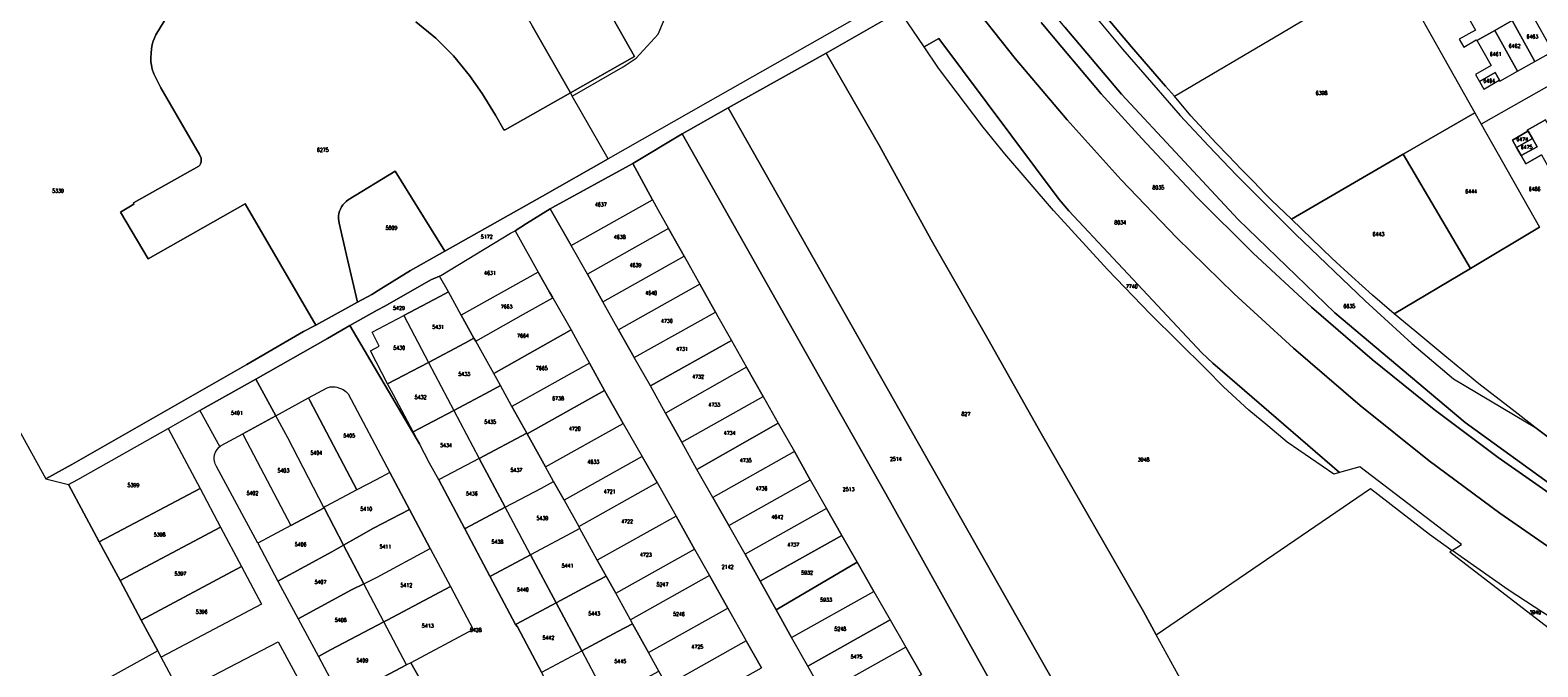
# Model space of a CAD drawing. Header units: metres. Extents: x 3 to 114181, y 112716 to 476231.
# Tile 10 of 90: x 112096 to 112497, y 474770 to 474940. Entities that reach past the tile are written whole.
import ezdxf
from ezdxf.enums import TextEntityAlignment as Align

# ---------------------------------------------------------------- set-up
doc = ezdxf.new("R2010")
doc.units = ezdxf.units.M
doc.header["$MEASUREMENT"] = 0
doc.layers.add('Kadasterperceelnummers', color=14, linetype='Continuous', lineweight=0)
doc.layers.add('Kadasterpercelen', color=14, linetype='Continuous', lineweight=13)
doc.styles.add('Style-STANDARD', font='STANDARD.shx')

msp = doc.modelspace()

# ---------------------------------------------------------------- linework, layer by layer
at = {"layer": 'Kadasterpercelen', "linetype": 'Continuous', "flags": 128}
for points in [[(112209.74, 475016.44), (112149.56, 474981.87), (112146.7, 474980.18), (112146.57, 474979.16), (112146.74, 474978.86), (112153.56, 474982.64), (112181.4, 474998.99), (112183.18, 475000), (112192.72, 475005.36), (112192.76, 475005.29), (112208.08, 474978.44), (112229.43, 474941.03), (112239.65, 474923.14), (112256.68, 474932.85), (112246.52, 474950.94), (112223.76, 474991.48)], [(112259.33, 474973.72), (112258.98, 474974.03), (112230.41, 474997.02), (112226.83, 474994.03), (112223.76, 474991.48), (112246.52, 474950.94), (112256.68, 474932.85), (112239.65, 474923.14), (112240.13, 474922.28), (112253.72, 474930.05), (112257.15, 474932.36), (112263.06, 474938.78), (112266.01, 474946), (112267.17, 474954.55), (112266.86, 474962.83), (112265.91, 474965.1), (112265.12, 474966.61), (112263.41, 474969.59), (112262.52, 474970.75), (112261.24, 474972.09)], [(112434.53, 474942.33), (112458.71, 474956.68), (112457.49, 474958.85), (112437.94, 474993.32), (112436.8, 474992.64), (112414, 474979.11), (112407.7, 474975.37), (112372.9, 474954.87), (112382.81, 474942.83), (112389.07, 474935.37), (112398.15, 474924.91), (112400.54, 474922.28), (112428.86, 474938.96)], [(112418.33, 474902.82), (112414.88, 474906.36), (112411.62, 474909.75), (112408.22, 474913.38), (112404.84, 474917.05), (112400.54, 474922.28), (112428.86, 474938.96), (112434.53, 474942.33), (112458.71, 474956.68), (112472.29, 474932.51), (112480.53, 474917.86), (112461.44, 474906.78), (112431.71, 474889.53), (112429.9, 474891.16), (112428.13, 474892.82), (112426.39, 474894.52), (112424.68, 474896.24), (112421.53, 474899.55)], [(112477.55, 474935.28), (112480.91, 474937.22), (112481.01, 474937.05), (112485.85, 474939.78), (112490.43, 474942.38), (112495.15, 474945.04), (112492.16, 474950.36), (112478.88, 474942.99), (112480.66, 474939.83), (112476.36, 474937.4)], [(112499.48, 474933.18), (112501.18, 474934.14), (112501.35, 474934.23), (112501.19, 474934.51), (112501.11, 474934.47), (112495.15, 474945.04), (112490.43, 474942.38), (112496.47, 474931.48)], [(112490.43, 474942.38), (112485.85, 474939.78), (112491.88, 474928.89), (112496.47, 474931.48)], [(112444.51, 474821.96), (112442.99, 474821.53), (112430.56, 474830.12), (112425.43, 474834.45), (112420.33, 474838.62), (112413.57, 474844.82), (112408.84, 474849.58), (112394.17, 474864.2), (112382.65, 474876.06), (112368.27, 474891.81), (112355.38, 474906.88), (112349.61, 474913.96), (112337.71, 474929.75), (112333.86, 474935.4), (112337.77, 474937.63), (112369.81, 474894.75), (112372.38, 474891.69), (112407.85, 474853.92), (112410.75, 474851.16)], [(112480.68, 474928.01), (112481.72, 474926.18), (112485.93, 474928.57), (112487.07, 474926.54), (112486.98, 474926.48), (112487.14, 474926.21), (112491.88, 474928.89), (112485.85, 474939.78), (112481.01, 474937.05), (112481.07, 474936.95), (112481.16, 474937), (112484.89, 474930.41)], [(112399.41, 474749.52), (112408.36, 474755.69), (112395.69, 474778.77), (112392.28, 474784.98), (112364.99, 474832.38), (112350.85, 474857.57), (112335.7, 474884.02), (112321.95, 474909.05), (112307.79, 474933.73), (112281.62, 474919.15), (112368.4, 474766.1), (112374.36, 474755.38), (112383.57, 474738.58)], [(112485.93, 474928.57), (112481.72, 474926.18), (112482.89, 474924.13), (112486.98, 474926.48), (112487.07, 474926.54)], [(112376.81, 474733.91), (112381.84, 474737.39), (112383.57, 474738.58), (112374.36, 474755.38), (112368.4, 474766.1), (112281.62, 474919.15), (112270.99, 474913.12), (112269.43, 474912.19), (112308.26, 474843.36), (112323.63, 474816.35), (112371.61, 474730.33)], [(112480.53, 474917.86), (112482.24, 474914.83), (112497.7, 474887.33), (112479.35, 474876.36), (112461.44, 474906.78)], [(112494.64, 474912.89), (112490.52, 474910.57), (112491.62, 474908.62), (112495.84, 474910.99), (112494.74, 474912.94)], [(112494.1, 474904.24), (112498.31, 474906.61), (112500.69, 474902.4), (112500.59, 474902.35), (112500.65, 474902.24), (112505.52, 474904.99), (112499.36, 474915.92), (112494.49, 474913.17), (112494.64, 474912.89), (112494.74, 474912.94), (112495.84, 474910.99), (112497.08, 474908.79), (112492.87, 474906.41)], [(112495.84, 474910.99), (112491.62, 474908.62), (112492.87, 474906.41), (112497.08, 474908.79)], [(112459.07, 474864.23), (112453.24, 474869.21), (112447.78, 474874.17), (112442.48, 474879), (112431.71, 474889.53), (112461.44, 474906.78), (112479.35, 474876.36)], [(112180.32, 474878.74), (112182.98, 474867.34), (112186.73, 474869.4), (112189.16, 474870.91), (112197.02, 474875.79), (112206.17, 474880.95), (112198.93, 474892.64), (112193.01, 474902.28), (112180.47, 474894.61), (112179.94, 474894.23), (112179.46, 474893.79), (112179.04, 474893.3), (112178.68, 474892.77), (112178.38, 474892.19), (112178.14, 474891.59), (112177.98, 474890.96), (112177.9, 474890.32), (112177.89, 474889.67), (112177.95, 474889.02), (112178.09, 474888.39)], [(112256.27, 474904.32), (112234.91, 474892.63), (112234.29, 474892.28), (112239.85, 474882.46), (112261.54, 474894.65)], [(112261.54, 474894.65), (112262.97, 474892.02), (112265.79, 474886.98), (112244.16, 474874.83), (112239.85, 474882.46)], [(112204.79, 474874.33), (112205.17, 474874.5), (112223.71, 474885.78), (112224.97, 474886.42), (112231.1, 474875.4), (112210.59, 474863.88), (112207.14, 474870.09)], [(112265.79, 474886.98), (112244.16, 474874.83), (112248.27, 474867.49), (112269.91, 474879.65)], [(112269.91, 474879.65), (112274.11, 474872.15), (112252.48, 474859.99), (112248.27, 474867.49)], [(112197.74, 474832.79), (112192.51, 474842.7), (112190.98, 474845.59), (112186.37, 474854.41), (112188.75, 474855.67), (112186.81, 474859.34), (112195.27, 474863.78), (112204.91, 474868.9), (112207.14, 474870.09), (112204.79, 474874.33), (112202.52, 474873.31), (112190.19, 474866.34), (112188.2, 474865.27), (112180.88, 474861.17), (112199.43, 474829.6)], [(112210.59, 474863.88), (112213.97, 474857.78), (112214.43, 474856.97), (112227.19, 474864.19), (112234.93, 474868.55), (112234.1, 474870.01), (112231.1, 474875.4)], [(112201.85, 474851.34), (112211.49, 474856.46), (112213.97, 474857.78), (112210.59, 474863.88), (112207.14, 474870.09), (112204.91, 474868.9), (112195.27, 474863.78)], [(112252.48, 474859.99), (112256.66, 474852.6), (112278.27, 474864.74), (112274.11, 474872.15)], [(112214.43, 474856.97), (112227.19, 474864.19), (112234.93, 474868.55), (112239.82, 474859.97), (112219.22, 474848.33)], [(112282.52, 474857.2), (112260.94, 474845.07), (112256.66, 474852.6), (112278.27, 474864.74), (112278.92, 474863.57)], [(112201.85, 474851.34), (112190.98, 474845.59), (112186.37, 474854.41), (112188.75, 474855.67), (112186.81, 474859.34), (112195.27, 474863.78)], [(112201.85, 474851.34), (112208.61, 474838.55), (112218.26, 474843.67), (112221, 474845.13), (112219.22, 474848.33), (112214.43, 474856.97), (112213.97, 474857.78), (112211.49, 474856.46)], [(112219.22, 474848.33), (112239.82, 474859.97), (112241.67, 474856.72), (112244.74, 474851.15), (112224.07, 474839.61), (112221, 474845.13)], [(112260.94, 474845.07), (112282.52, 474857.2), (112286.58, 474850.02), (112265.01, 474837.83)], [(112190.98, 474845.59), (112201.85, 474851.34), (112208.61, 474838.55), (112197.74, 474832.79), (112192.51, 474842.7)], [(112224.07, 474839.61), (112228.04, 474832.45), (112228.1, 474832.34), (112248.75, 474843.86), (112244.74, 474851.15)], [(112265.01, 474837.83), (112269.32, 474830.07), (112290.98, 474842.24), (112286.58, 474850.02)], [(112161.2, 474837.11), (112155.84, 474846.88), (112140.96, 474838.47), (112146.26, 474828.87), (112146.63, 474829.16), (112152.4, 474832.31)], [(112191.6, 474821.97), (112187.94, 474820.05), (112182.8, 474817.34), (112170.26, 474841.2), (112169.91, 474841.86), (112174.88, 474844.56), (112175.69, 474844.78), (112177.03, 474844.83), (112177.47, 474844.76), (112179.14, 474844.12), (112179.86, 474843.6), (112180.48, 474842.95)], [(112215.39, 474825.74), (112228.04, 474832.45), (112224.07, 474839.61), (112221, 474845.13), (112218.26, 474843.67), (112208.61, 474838.55)], [(112174.02, 474812.71), (112164.42, 474831.23), (112161.2, 474837.11), (112169.91, 474841.86), (112170.26, 474841.2), (112182.8, 474817.34), (112174.41, 474812.91)], [(112228.1, 474832.34), (112233.03, 474823.47), (112253.69, 474835.07), (112248.75, 474843.86)], [(112290.98, 474842.24), (112295.01, 474835.11), (112273.35, 474822.82), (112269.32, 474830.07)], [(112164.42, 474831.23), (112161.2, 474837.11), (112152.4, 474832.31), (112152.62, 474831.89), (112165.23, 474807.86), (112174.07, 474812.59), (112174.02, 474812.71)], [(112199.43, 474829.6), (112197.74, 474832.79), (112208.61, 474838.55), (112215.39, 474825.74), (112204.72, 474820.09), (112204.62, 474820.03), (112202.13, 474824.48)], [(112105.98, 474818.82), (112108.46, 474820.11), (112132.55, 474833.72), (112141.03, 474817.71), (112114.19, 474803.51)], [(112253.69, 474835.07), (112258.73, 474826.28), (112237.95, 474814.61), (112235.19, 474819.57), (112233.03, 474823.47)], [(112273.35, 474822.82), (112295.01, 474835.11), (112299.29, 474827.55), (112277.56, 474815.34)], [(112165.23, 474807.86), (112156.37, 474803.13), (112145.41, 474823.57), (112145.05, 474824.29), (112144.93, 474824.68), (112144.8, 474825.48), (112144.79, 474825.88), (112144.9, 474826.69), (112145.17, 474827.45), (112145.58, 474828.15), (112146.11, 474828.75), (112146.26, 474828.87), (112146.63, 474829.16), (112152.4, 474832.31), (112152.62, 474831.89)], [(112233.03, 474823.47), (112228.1, 474832.34), (112228.04, 474832.45), (112215.39, 474825.74), (112222.29, 474812.72), (112231.95, 474817.85), (112235.19, 474819.57)], [(112222.29, 474812.72), (112215.39, 474825.74), (112204.72, 474820.09), (112204.62, 474820.03), (112211.52, 474807.01), (112211.76, 474807.13)], [(112258.73, 474826.28), (112237.95, 474814.61), (112241.85, 474807.57), (112262.76, 474819.31)], [(112299.29, 474827.55), (112277.56, 474815.34), (112281.8, 474807.92), (112303.53, 474820.05)], [(112182.8, 474817.34), (112174.41, 474812.91), (112174.02, 474812.71), (112174.07, 474812.59), (112179.21, 474802.64), (112182.68, 474804.58), (112187.25, 474807.16), (112196.81, 474812.15), (112191.6, 474821.97), (112187.94, 474820.05)], [(112146.47, 474807.43), (112127.87, 474797.55), (112119.73, 474793.19), (112114.19, 474803.51), (112141.03, 474817.71)], [(112237.95, 474814.61), (112241.85, 474807.57), (112242.14, 474807.06), (112238.66, 474805.21), (112229.01, 474800.08), (112222.29, 474812.72), (112231.95, 474817.85), (112235.19, 474819.57)], [(112262.76, 474819.31), (112267.79, 474810.39), (112246.82, 474798.62), (112242.14, 474807.06), (112241.85, 474807.57)], [(112281.8, 474807.92), (112303.53, 474820.05), (112307.84, 474812.43), (112286.17, 474800.26)], [(112165.23, 474807.86), (112156.37, 474803.13), (112161.77, 474793.06), (112176.07, 474800.88), (112179.21, 474802.64), (112174.07, 474812.59)], [(112222.29, 474812.72), (112211.76, 474807.13), (112211.52, 474807.01), (112218.19, 474794.34), (112218.51, 474794.51), (112229.01, 474800.08)], [(112286.17, 474800.26), (112290.19, 474793.06), (112311.93, 474805.23), (112307.84, 474812.43)], [(112179.21, 474802.64), (112184.59, 474792.36), (112188.21, 474794.15), (112202.32, 474801.77), (112196.81, 474812.15), (112187.25, 474807.16), (112182.68, 474804.58)], [(112267.79, 474810.39), (112246.82, 474798.62), (112249.18, 474794.38), (112251.72, 474789.81), (112272.72, 474801.6)], [(112119.73, 474793.19), (112127.87, 474797.55), (112146.47, 474807.43), (112152.01, 474796.97), (112125.37, 474782.67)], [(112249.18, 474794.38), (112246.82, 474798.62), (112242.14, 474807.06), (112238.66, 474805.21), (112229.01, 474800.08), (112235.82, 474787.27), (112245.47, 474792.41)], [(112294.45, 474785.4), (112316.01, 474798.11), (112311.93, 474805.23), (112290.19, 474793.06)], [(112167.16, 474783.01), (112181.36, 474790.78), (112184.59, 474792.36), (112179.21, 474802.64), (112176.07, 474800.88), (112161.77, 474793.06)], [(112202.32, 474801.77), (112207.71, 474791.6), (112190.86, 474782.69), (112189.92, 474782.21), (112184.59, 474792.36), (112188.21, 474794.15)], [(112272.72, 474801.6), (112276.7, 474794.54), (112255.65, 474782.72), (112251.72, 474789.81)], [(112516.21, 474768.27), (112521.63, 474770.66), (112519.48, 474771.96), (112508.8, 474778.36), (112498.62, 474784.67), (112489.44, 474790.78), (112481.02, 474796.59), (112474.52, 474801.24), (112473.88, 474800.83)], [(112129.77, 474774.48), (112125.37, 474782.67), (112152.01, 474796.97), (112157.34, 474786.9), (112130.68, 474772.78)], [(112218.19, 474794.34), (112224.99, 474781.51), (112225.37, 474781.71), (112235.82, 474787.27), (112229.01, 474800.08), (112218.51, 474794.51)], [(112294.45, 474785.4), (112298.51, 474778.08), (112320.48, 474790.27), (112316.01, 474798.11)], [(112172.52, 474773.01), (112175.8, 474774.75), (112189.92, 474782.21), (112184.59, 474792.36), (112181.36, 474790.78), (112167.16, 474783.01)], [(112255.65, 474782.72), (112251.72, 474789.81), (112249.18, 474794.38), (112245.47, 474792.41), (112235.82, 474787.27), (112242.65, 474774.47), (112252.29, 474779.61), (112256.21, 474781.71)], [(112276.7, 474794.54), (112255.65, 474782.72), (112256.21, 474781.71), (112260.49, 474774.02), (112281.59, 474785.87)], [(112207.71, 474791.6), (112213.79, 474780.14), (112197.15, 474771.33), (112196.02, 474770.74), (112189.92, 474782.21), (112190.86, 474782.69)], [(112298.51, 474778.08), (112320.48, 474790.27), (112324.78, 474782.76), (112302.85, 474770.43)], [(112224.99, 474781.51), (112225.58, 474780.86), (112231.97, 474768.77), (112232.08, 474768.83), (112242.65, 474774.47), (112235.82, 474787.27), (112225.37, 474781.71)], [(112281.59, 474785.87), (112286.49, 474777.17), (112265.33, 474765.29), (112263.24, 474769.05), (112260.49, 474774.02)], [(112178.62, 474761.64), (112182.03, 474763.36), (112185.41, 474765.14), (112196.02, 474770.74), (112189.92, 474782.21), (112175.8, 474774.75), (112172.52, 474773.01)], [(112260.49, 474774.02), (112256.21, 474781.71), (112252.29, 474779.61), (112242.65, 474774.47), (112249.47, 474761.68), (112259.09, 474766.83), (112263.24, 474769.05)], [(112302.85, 474770.43), (112324.78, 474782.76), (112328.95, 474775.47), (112306.99, 474763.13)], [(112135.83, 474763.19), (112135.75, 474763.34), (112161.8, 474776.9), (112166.93, 474767.42), (112141.02, 474753.51)], [(112286.49, 474777.17), (112265.33, 474765.29), (112269.33, 474758.09), (112290.54, 474770)], [(112238.63, 474755.88), (112238.31, 474756.77), (112231.97, 474768.77), (112232.08, 474768.83), (112242.65, 474774.47), (112249.47, 474761.68), (112239.17, 474756.17)], [(112328.95, 474775.47), (112306.99, 474763.13), (112311.26, 474755.68), (112333.12, 474768.18)], [(112197.15, 474771.33), (112196.02, 474770.74), (112185.41, 474765.14), (112182.03, 474763.36), (112191.81, 474746.65), (112191.83, 474746.66), (112205.31, 474753.81), (112206.63, 474754.51)]]:
    msp.add_lwpolyline(points, close=True, dxfattribs=at)
for points in [[(112502.73, 474817.36), (112477.95, 474835.35), (112443.23, 474864.54), (112417.45, 474889.44), (112386.38, 474922.78), (112371.35, 474940.63), (112362.05, 474951.89), (112363.34, 474952.86), (112368.61, 474956.95), (112369.72, 474955.49), (112380.04, 474942.79), (112386.69, 474934.78), (112394.41, 474925.88), (112402.03, 474917.09), (112409.57, 474909.02), (112417.16, 474901.16), (112432.72, 474885.48), (112451.32, 474867.73), (112463.78, 474856.33), (112474.85, 474846.99), (112494.14, 474835.49), (112496.5, 474834.1), (112510.28, 474823.78)], [(112329.16, 474950.79), (112276.22, 474920.69), (112249.67, 474905.57), (112232.2, 474895.61), (112206.17, 474880.95), (112197.02, 474875.79), (112189.16, 474870.91), (112186.73, 474869.4), (112182.98, 474867.34), (112171.89, 474861.28), (112168.59, 474859.53), (112153.49, 474850.73), (112106.89, 474824.1), (112099.93, 474820.33), (112105.98, 474818.82), (112108.46, 474820.11), (112132.55, 474833.72), (112140.96, 474838.47), (112155.84, 474846.88), (112174.97, 474857.69), (112180.88, 474861.17), (112188.2, 474865.27), (112190.19, 474866.34), (112202.52, 474873.31), (112204.79, 474874.33), (112205.17, 474874.5), (112223.71, 474885.78), (112224.97, 474886.42), (112227.98, 474888.37), (112234.29, 474892.28), (112234.91, 474892.63), (112256.27, 474904.32), (112269.43, 474912.19), (112270.99, 474913.12), (112281.62, 474919.15), (112307.79, 474933.73), (112328.24, 474945.42)], [(112246.52, 474950.94), (112256.68, 474932.85), (112239.65, 474923.14), (112222.31, 474913.26), (112221.88, 474913.33), (112219.73, 474917.21), (112216.13, 474922.98), (112212.8, 474927.73), (112208.47, 474932.96), (112203.8, 474937.71), (112198.52, 474942.04)], [(112500.99, 474801.61), (112487.2, 474811.13), (112468.35, 474825.14), (112450.01, 474839.81), (112432.19, 474855.1), (112416.42, 474869.58), (112401.11, 474884.55), (112386.29, 474900), (112371.96, 474915.91), (112358.14, 474932.26), (112344.85, 474949.05)], [(112344.85, 474949.05), (112358.14, 474932.26), (112371.96, 474915.91), (112386.29, 474900), (112401.11, 474884.55), (112416.42, 474869.58), (112432.19, 474855.1), (112450.01, 474839.81), (112468.35, 474825.14), (112487.2, 474811.13), (112500.99, 474801.61)], [(112072.16, 474870.58), (112099.93, 474820.33), (112106.89, 474824.1), (112153.49, 474850.73), (112168.59, 474859.53), (112171.89, 474861.28), (112153.02, 474893.55), (112127.21, 474878.94), (112119.84, 474891.37), (112123.42, 474893.47), (112123.28, 474893.83), (112140.71, 474903.64), (112140.92, 474903.89), (112141.13, 474904.27), (112141.3, 474904.77), (112141.33, 474905.23), (112141.3, 474905.73), (112140.83, 474906.7), (112130.6, 474924.52), (112128.68, 474928.23), (112128.3, 474929.44), (112128.05, 474930.48), (112127.95, 474931.41), (112127.92, 474932.43), (112127.98, 474933.72), (112128.1, 474934.87), (112128.28, 474935.98), (112128.54, 474936.9), (112129.22, 474938.61), (112134.61, 474947.45)], [(112134.61, 474947.45), (112129.22, 474938.61), (112128.54, 474936.9), (112128.28, 474935.98), (112128.1, 474934.87), (112127.98, 474933.72), (112127.92, 474932.43), (112127.95, 474931.41), (112128.05, 474930.48), (112128.3, 474929.44), (112128.68, 474928.23), (112130.6, 474924.52), (112140.83, 474906.7), (112141.3, 474905.73), (112141.33, 474905.23), (112141.3, 474904.77), (112141.13, 474904.27), (112140.92, 474903.89), (112140.71, 474903.64), (112123.28, 474893.83), (112123.42, 474893.47), (112119.84, 474891.37), (112127.21, 474878.94), (112153.02, 474893.55), (112171.89, 474861.28), (112182.98, 474867.34), (112180.32, 474878.74), (112178.09, 474888.39), (112177.95, 474889.02), (112177.89, 474889.67), (112177.9, 474890.32), (112177.98, 474890.96), (112178.14, 474891.59), (112178.38, 474892.19), (112178.68, 474892.77), (112179.04, 474893.3), (112179.46, 474893.79), (112179.94, 474894.23), (112180.47, 474894.61), (112193.01, 474902.28), (112198.93, 474892.64), (112206.17, 474880.95), (112232.2, 474895.61), (112249.67, 474905.57), (112240.13, 474922.28), (112239.65, 474923.14), (112222.31, 474913.26), (112221.88, 474913.33), (112219.73, 474917.21), (112216.13, 474922.98), (112212.8, 474927.73), (112208.47, 474932.96), (112203.8, 474937.71), (112198.52, 474942.04)], [(112328.24, 474945.42), (112307.79, 474933.73), (112321.95, 474909.05), (112335.7, 474884.02), (112350.85, 474857.57), (112364.99, 474832.38), (112392.28, 474784.98), (112395.69, 474778.77), (112452.69, 474817.77), (112468.48, 474805.56), (112474.52, 474801.24), (112476.93, 474802.77), (112449.9, 474823.48), (112444.51, 474821.96), (112442.99, 474821.53), (112430.56, 474830.12), (112425.43, 474834.45), (112420.33, 474838.62), (112413.57, 474844.82), (112408.84, 474849.58), (112394.17, 474864.2), (112382.65, 474876.06), (112368.27, 474891.81), (112355.38, 474906.88), (112349.61, 474913.96), (112337.71, 474929.75), (112333.86, 474935.4), (112328, 474944.01)], [(112198.52, 474942.04), (112203.8, 474937.71), (112208.47, 474932.96), (112212.8, 474927.73), (112216.13, 474922.98), (112219.73, 474917.21), (112221.88, 474913.33), (112222.31, 474913.26), (112239.65, 474923.14), (112229.43, 474941.03)], [(112498.62, 474784.67), (112489.44, 474790.78), (112481.02, 474796.59), (112474.52, 474801.24), (112476.93, 474802.77), (112449.9, 474823.48), (112444.51, 474821.96), (112410.75, 474851.16), (112407.85, 474853.92), (112372.38, 474891.69), (112369.81, 474894.75), (112337.77, 474937.63), (112333.86, 474935.4), (112328, 474944.01)], [(112364.99, 474941.91), (112370.57, 474935.27), (112380.99, 474922.92), (112391.84, 474910.95), (112406.4, 474895.45), (112421.48, 474880.47), (112437.06, 474866.01), (112453.14, 474852.1), (112469.69, 474838.76), (112486.69, 474825.99), (112504.12, 474813.82)], [(112504.12, 474813.82), (112486.69, 474825.99), (112469.69, 474838.76), (112453.14, 474852.1), (112437.06, 474866.01), (112421.48, 474880.47), (112406.4, 474895.45), (112391.84, 474910.95), (112380.99, 474922.92), (112370.57, 474935.27), (112364.99, 474941.91)], [(112380.04, 474942.79), (112386.69, 474934.78), (112394.41, 474925.88), (112402.03, 474917.09), (112409.57, 474909.02), (112417.16, 474901.16), (112432.72, 474885.48), (112451.32, 474867.73), (112463.78, 474856.33), (112474.85, 474846.99), (112494.14, 474835.49), (112496.5, 474834.1), (112490.42, 474838.79), (112481.6, 474845.6), (112472.5, 474853.11), (112464.53, 474859.75), (112459.07, 474864.23), (112453.24, 474869.21), (112447.78, 474874.17), (112442.48, 474879), (112431.71, 474889.53), (112429.9, 474891.16), (112428.13, 474892.82), (112426.39, 474894.52), (112424.68, 474896.24), (112421.53, 474899.55), (112418.33, 474902.82), (112414.88, 474906.36), (112411.62, 474909.75), (112408.22, 474913.38), (112404.84, 474917.05), (112400.54, 474922.28), (112398.15, 474924.91), (112389.07, 474935.37), (112382.81, 474942.83)], [(112371.35, 474940.63), (112386.38, 474922.78), (112417.45, 474889.44), (112443.23, 474864.54), (112477.95, 474835.35), (112502.73, 474817.36)], [(112505.59, 474928.02), (112482.24, 474914.83), (112497.7, 474887.33)], [(112498.31, 474906.61), (112494.1, 474904.24), (112492.87, 474906.41), (112491.62, 474908.62), (112490.52, 474910.57), (112494.64, 474912.89), (112494.49, 474913.17), (112499.36, 474915.92)], [(112371.61, 474730.33), (112323.63, 474816.35), (112308.26, 474843.36), (112269.43, 474912.19), (112256.27, 474904.32), (112261.54, 474894.65), (112262.97, 474892.02), (112265.79, 474886.98), (112269.91, 474879.65), (112274.11, 474872.15), (112278.27, 474864.74), (112278.92, 474863.57), (112282.52, 474857.2), (112286.58, 474850.02), (112290.98, 474842.24), (112295.01, 474835.11), (112299.29, 474827.55), (112303.53, 474820.05), (112307.84, 474812.43), (112311.93, 474805.23), (112316.01, 474798.11), (112320.48, 474790.27), (112324.78, 474782.76), (112328.95, 474775.47), (112333.12, 474768.18)], [(112306.99, 474763.13), (112302.85, 474770.43), (112298.51, 474778.08), (112294.45, 474785.4), (112290.19, 474793.06), (112286.17, 474800.26), (112281.8, 474807.92), (112277.56, 474815.34), (112273.35, 474822.82), (112269.32, 474830.07), (112265.01, 474837.83), (112260.94, 474845.07), (112256.66, 474852.6), (112252.48, 474859.99), (112248.27, 474867.49), (112244.16, 474874.83), (112239.85, 474882.46), (112234.29, 474892.28), (112227.98, 474888.37), (112224.97, 474886.42), (112231.1, 474875.4), (112234.1, 474870.01), (112234.93, 474868.55), (112239.82, 474859.97), (112241.67, 474856.72), (112244.74, 474851.15), (112248.75, 474843.86), (112253.69, 474835.07), (112258.73, 474826.28), (112262.76, 474819.31), (112267.79, 474810.39), (112272.72, 474801.6), (112276.7, 474794.54), (112281.59, 474785.87), (112286.49, 474777.17), (112290.54, 474770)], [(112510.28, 474823.78), (112496.5, 474834.1), (112490.42, 474838.79), (112481.6, 474845.6), (112472.5, 474853.11), (112464.53, 474859.75), (112459.07, 474864.23), (112479.35, 474876.36), (112497.7, 474887.33)], [(112072.16, 474870.58), (112099.93, 474820.33), (112105.98, 474818.82), (112114.19, 474803.51), (112119.73, 474793.19), (112125.37, 474782.67), (112129.77, 474774.48), (112071.45, 474742.16)], [(112231.97, 474768.77), (112225.58, 474780.86), (112224.99, 474781.51), (112218.19, 474794.34), (112211.52, 474807.01), (112204.62, 474820.03), (112202.13, 474824.48), (112199.43, 474829.6), (112180.88, 474861.17), (112174.97, 474857.69), (112155.84, 474846.88), (112161.2, 474837.11), (112169.91, 474841.86), (112174.88, 474844.56), (112175.69, 474844.78), (112177.03, 474844.83), (112177.47, 474844.76), (112179.14, 474844.12), (112179.86, 474843.6), (112180.48, 474842.95), (112191.6, 474821.97), (112196.81, 474812.15), (112202.32, 474801.77), (112207.71, 474791.6), (112213.79, 474780.14), (112197.15, 474771.33), (112206.63, 474754.51)], [(112094.94, 474741.38), (112110.99, 474750.02), (112135.83, 474763.19), (112135.75, 474763.34), (112134.96, 474764.8), (112130.68, 474772.78), (112129.77, 474774.48), (112071.45, 474742.16)]]:
    msp.add_lwpolyline(points, dxfattribs=at)

# ---------------------------------------------------------------- texts
at = {"layer": 'Kadasterperceelnummers', "linetype": 'Continuous', "lineweight": 0, "style": 'Style-STANDARD'}
for s, p in [('6463', (112495.84, 474938.13)), ('6461', (112486.06, 474933.47)), ('6462', (112491.11, 474935.63)), ('6464', (112484.33, 474926.35)), ('6398', (112439.7, 474923.1)), ('6474', (112493.14, 474910.78)), ('6475', (112494.31, 474908.7)), ('6275', (112173.7, 474907.95)), ('5339', (112103.19, 474897.04)), ('8035', (112396.22, 474897.92)), ('6444', (112479.53, 474896.89)), ('6486', (112496.45, 474897.53)), ('4637', (112247.74, 474893.39)), ('8034', (112386.08, 474888.61)), ('5809', (112192, 474887.18)), ('5172', (112217.37, 474884.8)), ('4638', (112252.79, 474884.74)), ('6443', (112454.85, 474885.5)), ('4639', (112256.98, 474877.24)), ('4631', (112218.22, 474875.15)), ('4640', (112261.15, 474869.82)), ('7740', (112389.15, 474871.57)), ('5429', (112193.98, 474865.81)), ('7663', (112222.65, 474866.19)), ('6635', (112447.08, 474866.3)), ('5431', (112204.4, 474860.78)), ('4730', (112265.34, 474862.37)), ('7664', (112227.01, 474858.44)), ('5430', (112194.06, 474855.21)), ('4731', (112269.39, 474854.91)), ('5433', (112211.38, 474848.23)), ('7665', (112232.01, 474849.79)), ('4732', (112273.67, 474847.52)), ('5432', (112199.75, 474842.07)), ('6738', (112236.36, 474841.74)), ('4733', (112277.96, 474840.05)), ('5401', (112150.83, 474837.88)), ('827', (112344.97, 474837.6)), ('5435', (112218.28, 474835.5)), ('4720', (112240.81, 474833.67)), ('4734', (112282.04, 474832.53)), ('5405', (112180.73, 474831.82)), ('5434', (112206.52, 474829.26)), ('5404', (112171.97, 474827.24)), ('4633', (112245.76, 474824.84)), ('4735', (112286.33, 474825.23)), ('2514', (112326.3, 474825.6)), ('3948', (112392.32, 474825.44)), ('5403', (112163.21, 474822.52)), ('5437', (112225.25, 474822.65)), ('5399', (112123.27, 474818.62)), ('5402', (112154.98, 474816.5)), ('5436', (112213.41, 474816.37)), ('4721', (112250.09, 474816.93)), ('4736', (112290.56, 474817.73)), ('2513', (112313.74, 474817.54)), ('5410', (112185.28, 474812.31)), ('5439', (112232.17, 474809.82)), ('4722', (112254.76, 474808.96)), ('4642', (112294.75, 474810.16)), ('5398', (112130.25, 474805.45)), ('5406', (112167.8, 474802.83)), ('5411', (112190.37, 474802.26)), ('5438', (112220.21, 474803.54)), ('4723', (112259.73, 474800.1)), ('4737', (112299, 474802.75)), ('5441', (112238.89, 474797.17)), ('2142', (112281.51, 474796.86)), ('5397', (112135.77, 474795.05)), ('5407', (112173.09, 474792.83)), ('5412', (112195.95, 474791.99)), ('5247', (112264.15, 474792.16)), ('5932', (112302.69, 474795.31)), ('5440', (112226.98, 474790.8)), ('5933', (112307.74, 474788.09)), ('5396', (112141.45, 474784.88)), ('5443', (112245.99, 474784.42)), ('5246', (112268.56, 474784.28)), ('3940', (112496.59, 474784.75)), ('5408', (112178.47, 474782.69)), ('5413', (112201.66, 474781.17)), ('5428', (112214.44, 474780.03)), ('5248', (112311.52, 474780.35)), ('5442', (112233.79, 474777.98)), ('5409', (112184.22, 474771.92)), ('4725', (112273.43, 474775.58)), ('5475', (112315.85, 474772.94)), ('5445', (112252.92, 474771.7))]:
    msp.add_text(s, height=1, dxfattribs=at).set_placement(p, align=Align.MIDDLE_CENTER)

doc.saveas('drawing.dxf')
